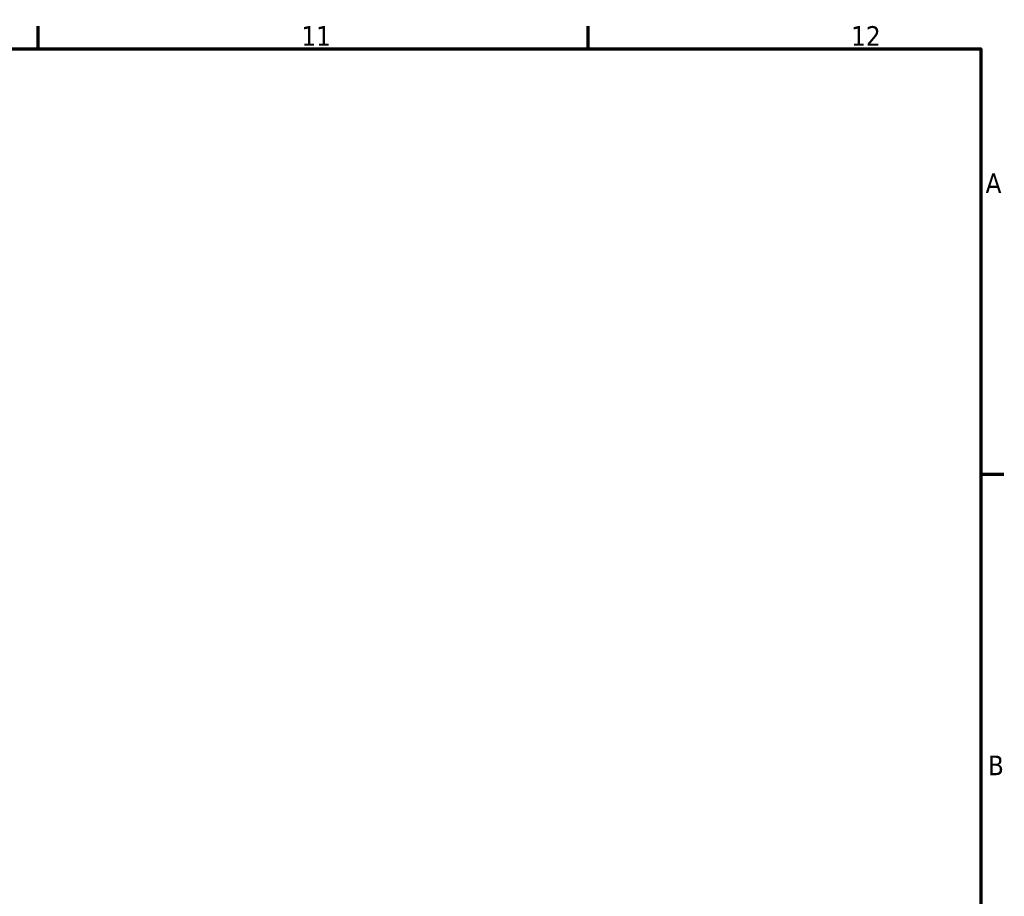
# Model space of a CAD drawing. Header units: millimetres. Extents: x 0 to 907, y 0 to 785.
# Tile 11 of 11: x 698 to 824, y 466 to 578. Entities that reach past the tile are written whole.
import ezdxf

# ---------------------------------------------------------------- set-up
doc = ezdxf.new("R2010")
doc.units = ezdxf.units.MM
doc.layers.add('Border (ISO)', color=7, linetype='Continuous', lineweight=70)
doc.styles.add('Note Text (ISO)', font='tahoma.ttf')

# ---------------------------------------------------------------- blocks, each defined once
blk = doc.blocks.new('Borders Default Border')
at = {"layer": 'Border (ISO)'}
for p, q in [((700.83, 574), (700.83, 576.9)), ((770.92, 574), (770.92, 576.9)), ((821, 519.75), (823.9, 519.75))]:
    blk.add_line(p, q, dxfattribs=at)
at = {"layer": 'Border (ISO)', "flags": 128}
blk.add_lwpolyline([(20, 20), (20, 574), (821, 574), (821, 20), (20, 20)], dxfattribs=at)
at = {"layer": 'Border (ISO)', "color": 232, "true_color": 0xca0064, "char_height": 2.5, "attachment_point": 7, "style": 'Note Text (ISO)'}
for s, insert in [('11', (734.37, 574.4)), ('12', (804.46, 574.4)), ('A', (821.59, 555.62)), ('B', (821.89, 481.37))]:
    blk.add_mtext(s, dxfattribs=dict(at, insert=insert))

msp = doc.modelspace()

# ---------------------------------------------------------------- block references
msp.add_blockref('Borders Default Border', (0, 0))

doc.saveas('drawing.dxf')
